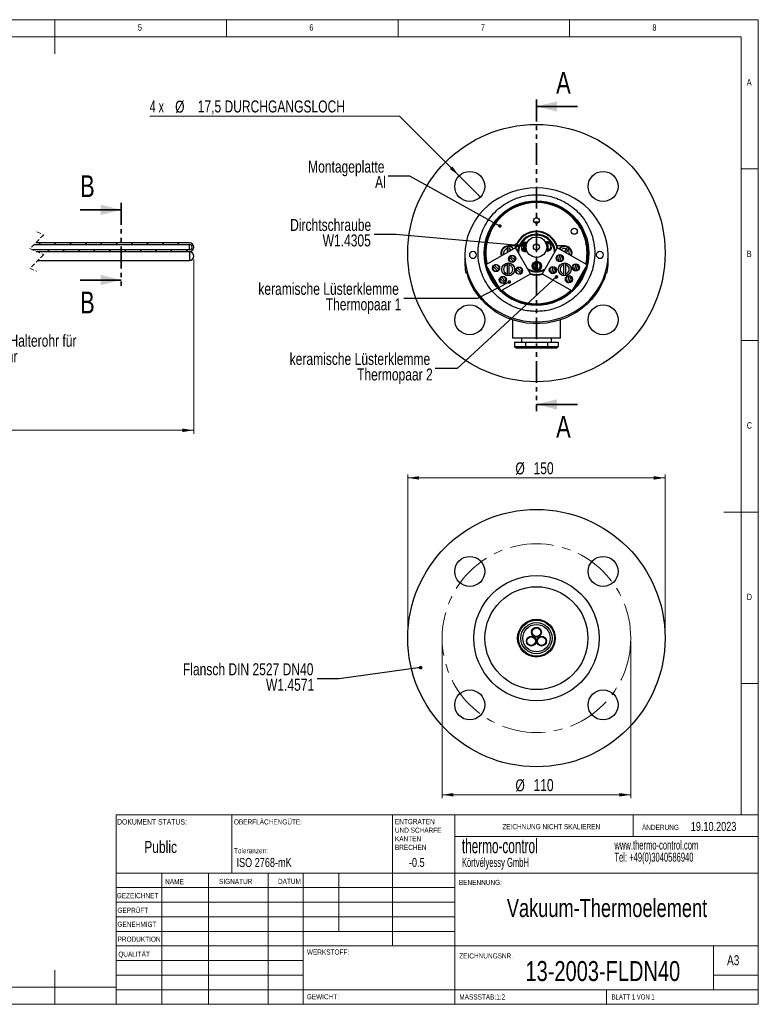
# Model space of a CAD drawing. Header units: millimetres. Extents: x 5 to 417, y 5 to 292.
# Tile 2 of 2: x 200 to 417, y 5 to 292. Entities that reach past the tile are written whole.
import ezdxf

# ---------------------------------------------------------------- set-up
doc = ezdxf.new("R2010")
doc.units = ezdxf.units.MM
for name, pattern in [('CENTERX2', [20.32, 12.7, -2.54, 2.54, -2.54]), ('HIDDEN', [1.905, 1.27, -0.635]), ('PHANTOM', [12.7, 6.35, -1.27, 1.27, -1.27, 1.27, -1.27])]:
    doc.linetypes.add(name, pattern=pattern)
doc.styles.add('SLDTEXTSTYLE0', font='TXT', dxfattribs={"width": 0.75})
doc.styles.add('SLDTEXTSTYLE2', font='TXT', dxfattribs={"width": 0.692308})
doc.styles.add('SLDTEXTSTYLE3', font='TXT', dxfattribs={"width": 0.605})
doc.styles.add('SLDTEXTSTYLE4', font='TXT', dxfattribs={"width": 0.666667})
doc.dimstyles.new('SLDDIMSTYLE0', dxfattribs={"dimtxt": 3.5, "dimasz": 3.302, "dimexe": 0, "dimexo": 0.0625, "dimgap": 0.875, "dimtad": 0, "dimtih": 1, "dimtoh": 1, "dimdec": 1, "dimlfac": 2, "dimrnd": 1e-09, "dimzin": 12, "dimdsep": 46, "dimtxsty": 'SLDTEXTSTYLE0', "dimblk1": 'NONE', "dimsah": 1, "dimcen": 0, "dimadec": 0, "dimazin": 3, "dimtfac": 1, "dimtmove": 0, "dimatfit": 3, "dimldrblk": 'NONE', "dimfxl": 1, "dimfrac": 2, "dimtolj": 1, "dimtzin": 12, "dimarcsym": 0})
doc.dimstyles.new('SLDDIMSTYLE1', dxfattribs={"dimtxt": 0.18, "dimasz": 1.016, "dimexe": 0, "dimexo": 0.0625, "dimgap": 0, "dimtad": 0, "dimtih": 1, "dimtoh": 1, "dimdec": 0, "dimrnd": 1e-09, "dimzin": 0, "dimdsep": 46, "dimtxsty": 'Standard', "dimblk1": 'DOT', "dimblk2": 'DOT', "dimsah": 1, "dimcen": 0.09, "dimadec": 0, "dimazin": 0, "dimtfac": 1.016, "dimtdec": 0, "dimtofl": 0, "dimtmove": 0, "dimatfit": 3, "dimldrblk": 'DOT', "dimfxl": 1, "dimfrac": 2, "dimtolj": 1, "dimtzin": 0, "dimarcsym": 0})
doc.dimstyles.new('SLDDIMSTYLE2', dxfattribs={"dimtxt": 0.18, "dimasz": 3.302, "dimexe": 0, "dimexo": 0.0625, "dimgap": 0, "dimtad": 0, "dimtih": 1, "dimtoh": 1, "dimdec": 0, "dimrnd": 1e-09, "dimzin": 0, "dimdsep": 46, "dimtxsty": 'Standard', "dimsah": 1, "dimcen": 0.09, "dimadec": 0, "dimazin": 0, "dimtfac": 3.302, "dimtdec": 0, "dimtofl": 0, "dimtmove": 0, "dimatfit": 3, "dimfxl": 1, "dimfrac": 2, "dimtolj": 1, "dimtzin": 0, "dimarcsym": 0})
doc.dimstyles.new('SLDDIMSTYLE3', dxfattribs={"dimtxt": 3.5, "dimasz": 3.302, "dimexe": 0, "dimexo": 0.0625, "dimgap": 0.875, "dimtad": 1, "dimdec": 0, "dimlfac": 2, "dimrnd": 1e-09, "dimzin": 12, "dimdsep": 46, "dimtxsty": 'SLDTEXTSTYLE0', "dimsah": 1, "dimcen": 0.09, "dimadec": 0, "dimazin": 3, "dimtfac": 1, "dimtdec": 0, "dimtofl": 0, "dimtmove": 0, "dimatfit": 3, "dimfxl": 1, "dimfrac": 2, "dimtolj": 1, "dimtzin": 12, "dimarcsym": 0})

# ---------------------------------------------------------------- blocks, each defined once
blk = doc.blocks.new('_D')
at = {"color": 7, "linetype": 'Continuous', "lineweight": 0}
for p, q in [((310.43, 263.89), (237.62, 263.89)), ((327.82, 246.5), (310.43, 263.89)), ((334.01, 240.31), (327.82, 246.5))]:
    blk.add_line(p, q, dxfattribs=at)
at = {"color": 7, "linetype": 'Continuous', "lineweight": 18}
blk.add_solid([(327.82, 246.5), (325.84, 249.19), (325.13, 248.48)], dxfattribs=at)
at = {"color": 7, "linetype": 'Continuous', "lineweight": 18, "char_height": 3.5, "attachment_point": 1}
for s, insert, style in [('4 x', (237.62, 268.46), 'SLDTEXTSTYLE4'), ('%%c', (245.03, 268.4), 'SLDTEXTSTYLE0'), ('17,5 DURCHGANGSLOCH', (251.62, 268.46), 'SLDTEXTSTYLE0')]:
    blk.add_mtext(s, dxfattribs=dict(at, insert=insert, style=style))
blk = doc.blocks.new('_None')
blk = doc.blocks.new('_Dot')
at = {"color": 0, "linetype": 'ByBlock', "lineweight": -2}
blk.add_line((-0.5, 0), (-1, 0), dxfattribs=at)
at = {"color": 0, "linetype": 'ByBlock', "const_width": 0.5}
blk.add_lwpolyline([(-0.25, 0, 1), (0.25, 0, 1)], format="xyb", close=True, dxfattribs=at)
blk = doc.blocks.new('_D_1')
at = {"color": 7, "linetype": 'Continuous', "lineweight": 0}
for p, q in [((322.86, 110.73), (322.86, 65.07)), ((377.86, 110.73), (377.86, 65.07)), ((322.86, 66.07), (377.86, 66.07))]:
    blk.add_line(p, q, dxfattribs=at)
at = {"color": 7, "linetype": 'Continuous', "lineweight": 18}
for points in [[(322.86, 66.07), (326.16, 65.56), (326.16, 66.58)], [(377.86, 66.07), (374.56, 66.58), (374.56, 65.56)]]:
    blk.add_solid(points, dxfattribs=at)
at = {"color": 7, "linetype": 'Continuous', "lineweight": 18, "char_height": 3.5, "attachment_point": 1, "style": 'SLDTEXTSTYLE0'}
for s, insert in [('%%c', (344.23, 70.58)), ('110', (349.51, 70.64))]:
    blk.add_mtext(s, dxfattribs=dict(at, insert=insert))
blk = doc.blocks.new('_D_2')
at = {"color": 7, "linetype": 'Continuous', "lineweight": 0}
for p, q in [((312.86, 112.73), (312.86, 159.44)), ((312.86, 158.44), (387.86, 158.44)), ((387.86, 112.73), (387.86, 159.44))]:
    blk.add_line(p, q, dxfattribs=at)
at = {"color": 7, "linetype": 'Continuous', "lineweight": 18}
for points in [[(312.86, 158.44), (316.16, 157.94), (316.16, 158.95)], [(387.86, 158.44), (384.56, 158.95), (384.56, 157.94)]]:
    blk.add_solid(points, dxfattribs=at)
at = {"color": 7, "linetype": 'Continuous', "lineweight": 18, "char_height": 3.5, "attachment_point": 1, "style": 'SLDTEXTSTYLE0'}
for s, insert in [('%%c', (344.23, 162.96)), ('150', (349.51, 163.01))]:
    blk.add_mtext(s, dxfattribs=dict(at, insert=insert))
blk = doc.blocks.new('_D_10')
at = {"color": 7, "linetype": 'Continuous', "lineweight": 0}
for p, q in [((250.46, 222.09), (250.46, 171.31)), ((92.21, 185.46), (92.21, 171.31)), ((92.21, 172.31), (250.46, 172.31))]:
    blk.add_line(p, q, dxfattribs=at)
at = {"color": 7, "linetype": 'Continuous', "lineweight": 18}
for points in [[(92.21, 172.31), (95.51, 171.81), (95.51, 172.82)], [(250.46, 172.31), (247.16, 172.82), (247.16, 171.81)]]:
    blk.add_solid(points, dxfattribs=at)
at = {"color": 7, "linetype": 'Continuous', "lineweight": 18, "insert": (156.35, 176.83), "char_height": 3.5, "attachment_point": 1, "style": 'SLDTEXTSTYLE0'}
blk.add_mtext('Nennlänge NL', dxfattribs=at)
blk = doc.blocks.new('SW_HATCH_0')
at = {"color": 0, "linetype": 'Continuous', "lineweight": 18}
for p, q in [((-121.09, 34.4), (-120.49, 35)), ((-121.09, 29.91), (-116, 35)), ((-121.09, 16.44), (-113.11, 24.42)), ((-156.56, 16.89), (-154.62, 18.83)), ((-152.18, 16.78), (-151.33, 17.63)), ((-121.09, 11.95), (-113.09, 19.95)), ((-155.69, 13.27), (-154.46, 14.5)), ((-151.72, 12.75), (-149.97, 14.5)), ((-145.64, 14.34), (-145.48, 14.5)), ((-157.41, 11.55), (-155.69, 13.27)), ((-147.84, 12.14), (-147.48, 12.5)), ((-147.23, 12.75), (-146.76, 13.22)), ((-144.52, 10.97), (-143.84, 11.65)), ((-140.03, 10.97), (-139.5, 11.5)), ((-121.09, 7.46), (-114.84, 13.71)), ((-147.66, 7.82), (-145.34, 10.15)), ((-141.17, 9.82), (-141.15, 9.85)), ((-123.46, 0.6), (-113.09, 10.97)), ((-144.59, 6.41), (-144.52, 6.48)), ((-143.4, 7.6), (-142.82, 8.17)), ((-142.76, 3.75), (-138.84, 7.67)), ((-136.66, 5.36), (-134.76, 7.26)), ((-132.17, 5.36), (-130.27, 7.26)), ((-127.68, 5.36), (-125.78, 7.26)), ((-147.12, 3.88), (-145.34, 5.66)), ((-138.27, 3.75), (-137.78, 4.24)), ((-134.09, 3.44), (-133.8, 3.73)), ((-133.78, 3.75), (-133.29, 4.24)), ((-129.91, 3.13), (-129.31, 3.73)), ((-129.29, 3.75), (-128.8, 4.24)), ((-127.95, 0.6), (-124.82, 3.73)), ((-109.09, 1.5), (-107.59, 3)), ((-104.6, 1.5), (-103.1, 3)), ((-100.11, 1.5), (-98.61, 3)), ((-95.62, 1.5), (-94.12, 3)), ((-82.15, 1.5), (-80.65, 3)), ((-76.75, 2.4), (-76.16, 3)), ((-73.17, 1.5), (-71.67, 3)), ((-68.68, 1.5), (-67.18, 3)), ((-54.63, 2.08), (-53.71, 3)), ((-50.14, 2.08), (-49.22, 3)), ((-45.65, 2.08), (-44.73, 3)), ((-41.16, 2.08), (-40.24, 3)), ((-169.21, -0.25), (-168.06, 0.89)), ((-155.34, 0.15), (-153.24, 2.25)), ((-154.75, -3.75), (-149.75, 1.25)), ((-141.37, 0.65), (-139.27, 2.75)), ((-139.53, -2), (-137.03, 0.5)), ((-136.88, 0.65), (-134.78, 2.75)), ((-133.04, 0), (-132.54, 0.5)), ((-132.36, 0.67), (-131.26, 1.78)), ((-128.55, 0), (-128.05, 0.5)), ((-124.06, 0), (-123.56, 0.5)), ((-119.57, 0), (-119.07, 0.5)), ((-115.08, 0), (-114.58, 0.5)), ((-110.59, 0), (-110.09, 0.5)), ((-109.99, 0.6), (-108.59, 2)), ((-106.1, 0), (-105.6, 0.5)), ((-101.61, 0), (-101.11, 0.5)), ((-97.12, 0), (-96.62, 0.5)), ((-92.63, 0), (-92.13, 0.5)), ((-88.14, 0), (-87.64, 0.5)), ((-83.65, 0), (-83.15, 0.5)), ((-79.16, 0), (-78.66, 0.5)), ((-74.67, 0), (-74.17, 0.5)), ((-70.18, 0), (-69.68, 0.5)), ((-65.69, 0), (-65.3, 0.38)), ((-61.2, 0), (-60.7, 0.5)), ((-56.71, 0), (-56.21, 0.5)), ((-52.22, 0), (-51.72, 0.5)), ((-47.73, 0), (-47.23, 0.5)), ((-43.24, 0), (-42.74, 0.5)), ((-38.75, 0), (-38.25, 0.5)), ((-34.26, 0), (-33.76, 0.5)), ((-29.77, 0), (-29.27, 0.5)), ((-25.27, 0), (-24.77, 0.5)), ((-20.78, 0), (-20.28, 0.5)), ((-16.29, 0), (-15.79, 0.5)), ((-11.8, 0), (-11.3, 0.5)), ((0, 0), (0.5, 0.5)), ((4.49, 0), (4.99, 0.5)), ((8.98, 0), (9.48, 0.5)), ((13.47, 0), (13.97, 0.5)), ((17.96, 0), (18.46, 0.5)), ((22.45, 0), (22.95, 0.5)), ((26.94, 0), (27.44, 0.5)), ((31.43, 0), (31.93, 0.5)), ((35.92, 0), (36.42, 0.5)), ((40.41, 0), (40.91, 0.5)), ((44.55, -0.35), (44.91, 0.01)), ((-141.84, -4.31), (-139.68, -2.15)), ((-138.39, -5.35), (-135.19, -2.15)), ((-134.59, -1.55), (-134.54, -1.5)), ((-134.04, -1), (-133.54, -0.5)), ((-133.34, -0.3), (-133.31, -0.27)), ((-133.09, -4.54), (-130.72, -2.17)), ((-130.55, -2), (-130.05, -1.5)), ((-129.68, -5.62), (-126.16, -2.1)), ((-126.06, -2), (-125.56, -1.5)), ((-121.57, -2), (-121.07, -1.5)), ((-121.09, -10.5), (-112.69, -2.1)), ((-121.09, -14.99), (-108.2, -2.1)), ((-117.08, -2), (-116.58, -1.5)), ((-112.59, -2), (-112.09, -1.5)), ((-108.1, -2), (-107.6, -1.5)), ((-103.61, -2), (-103.11, -1.5)), ((-99.12, -2), (-98.62, -1.5)), ((-94.63, -2), (-94.13, -1.5)), ((-85.65, -2), (-85.15, -1.5)), ((-81.16, -2), (-80.66, -1.5)), ((-76.67, -2), (-76.17, -1.5)), ((-72.18, -2), (-71.68, -1.5)), ((-67.69, -2), (-67.19, -1.5)), ((-63.2, -2), (-62.7, -1.5)), ((-58.71, -2), (-58.21, -1.5)), ((-54.22, -2), (-53.72, -1.5)), ((-49.73, -2), (-49.23, -1.5)), ((-45.24, -2), (-44.74, -1.5)), ((-40.75, -2), (-40.25, -1.5)), ((-36.26, -2), (-35.76, -1.5)), ((-31.77, -2), (-31.27, -1.5)), ((-27.27, -2), (-26.77, -1.5)), ((-18.29, -2), (-17.79, -1.5)), ((-13.8, -2), (-13.3, -1.5)), ((-1.61, -1.61), (-1.5, -1.5)), ((2.49, -2), (2.99, -1.5)), ((6.98, -2), (7.48, -1.5)), ((11.47, -2), (11.97, -1.5)), ((15.96, -2), (16.46, -1.5)), ((20.45, -2), (20.95, -1.5)), ((24.94, -2), (25.44, -1.5)), ((29.43, -2), (29.93, -1.5)), ((33.92, -2), (34.42, -1.5)), ((38.41, -2), (38.91, -1.5)), ((42.9, -2), (43.4, -1.5)), ((-170.87, -6.4), (-169.67, -5.2)), ((-144.84, -7.31), (-143.03, -5.5)), ((-142.98, -5.45), (-141.84, -4.31)), ((-140.03, -6.99), (-138.54, -5.5)), ((-135.54, -6.99), (-134.05, -5.5)), ((-133.9, -5.35), (-133.09, -4.54)), ((-131.05, -6.99), (-129.56, -5.5)), ((-108.61, -7), (-105.59, -3.98)), ((-140.79, -7.75), (-140.19, -7.15)), ((-136.3, -7.75), (-135.7, -7.15)), ((-132.78, -8.73), (-130.93, -6.88)), ((-109.61, -8), (-108.11, -6.5)), ((-105.12, -8), (-103.62, -6.5)), ((-91.65, -8), (-90.41, -6.76)), ((-87.16, -8), (-85.66, -6.5)), ((-82.67, -8), (-81.17, -6.5)), ((-78.18, -8), (-77.75, -7.58)), ((-76.75, -6.58), (-76.68, -6.5)), ((-64.21, -7.5), (-63.21, -6.5)), ((-60.22, -8), (-59.29, -7.07)), ((-55.73, -8), (-54.8, -7.07)), ((-51.24, -8), (-50.31, -7.07)), ((-37.77, -8), (-36.84, -7.07)), ((-170.68, -10.7), (-170.34, -10.36)), ((-147.84, -10.31), (-146.4, -8.87)), ((-144.52, -11.48), (-142.27, -9.24)), ((-141.72, -13.18), (-137.3, -8.75)), ((-134.42, -10.36), (-132.81, -8.75)), ((-129.93, -10.36), (-128.32, -8.75)), ((-125.44, -10.36), (-125.09, -10.01)), ((-169.85, -14.36), (-169.21, -13.73)), ((-147.84, -14.8), (-145.34, -12.3)), ((-136.31, -12.25), (-135.54, -11.48)), ((-131.82, -12.25), (-131.05, -11.48)), ((-127.33, -12.25), (-126.56, -11.48)), ((-121.09, -19.48), (-113.09, -11.48)), ((-168.43, -17.43), (-166.7, -15.7)), ((-146.05, -17.5), (-145.34, -16.79)), ((-145.34, -16.79), (-143.37, -14.83)), ((-140.56, -16.5), (-138.91, -14.85)), ((-114.62, -17.5), (-113.09, -15.97)), ((-170.33, -19.33), (-168.43, -17.43)), ((-166.87, -20.36), (-164.26, -17.75)), ((-163.6, -21.58), (-161.36, -19.34)), ((-155.49, -22.46), (-153.04, -20)), ((-153.34, -20.3), (-152.38, -19.34)), ((-151.25, -18.22), (-150.79, -17.75)), ((-148.05, -19.5), (-146.3, -17.75)), ((-121.09, -23.97), (-114.84, -17.72)), ((-169.94, -23.43), (-169.09, -22.58)), ((-161.31, -23.78), (-158.27, -20.74)), ((-152.09, -23.54), (-149.84, -21.29)), ((-162.48, -24.95), (-161.59, -24.06)), ((-152.8, -24.25), (-152.36, -23.81)), ((-151.25, -27.2), (-149.84, -25.78)), ((-163.84, -26.31), (-163.6, -26.07)), ((-162.34, -29.3), (-161.54, -28.5)), ((-161.21, -28.17), (-160.59, -27.55)), ((-153.09, -29.03), (-152.46, -28.4)), ((-121.09, -37.44), (-113.09, -29.44)), ((-119.16, -40), (-113.09, -33.93)), ((-114.67, -40), (-113.09, -38.42))]:
    blk.add_line(p, q, dxfattribs=at)

msp = doc.modelspace()

# ---------------------------------------------------------------- linework, layer by layer
at = {"color": 7, "linetype": 'Continuous', "lineweight": 18}
for p, q in [((415, 292), (5, 292)), ((210, 292), (210, 282)), ((260, 287), (260, 292)), ((310, 292), (310, 287)), ((360, 287), (360, 292)), ((415, 5), (415, 292)), ((410, 287), (10, 287)), ((410, 287), (410, 60.25)), ((415, 248.5), (410, 248.5)), ((410, 198.5), (415, 198.5)), ((415, 148.5), (405, 148.5)), ((410, 98.5), (415, 98.5)), ((227.8, 60.25), (415, 60.25)), ((227.8, 60.25), (227.8, 5)), ((261.6, 43.25), (261.6, 60.25)), ((308.4, 60.25), (308.4, 22)), ((326.6, 60.25), (326.6, 5)), ((378.6, 53.875), (378.6, 60.25)), ((415, 53.875), (326.6, 53.875)), ((415, 43.25), (227.8, 43.25)), ((241.144, 43.25), (241.144, 5)), ((254.791, 43.25), (254.791, 5)), ((272.199, 43.25), (272.199, 5)), ((282.4, 5), (282.4, 43.25)), ((292.8, 26.25), (292.8, 43.25)), ((326.6, 39), (227.8, 39)), ((326.6, 34.75), (227.8, 34.75)), ((326.6, 30.5), (227.8, 30.5)), ((326.6, 26.25), (227.8, 26.25)), ((282.4, 22), (227.8, 22)), ((282.4, 22), (415, 22)), ((402, 9.25), (402, 22)), ((282.4, 17.75), (227.8, 17.75)), ((210, 5), (210, 15)), ((282.4, 13.5), (227.8, 13.5)), ((415, 13.5), (402, 13.5)), ((10, 10), (227.8, 10)), ((227.8, 9.25), (415, 9.25)), ((370.8, 5), (370.8, 9.25)), ((5, 5), (415, 5))]:
    msp.add_line(p, q, dxfattribs=at)
at = {"color": 7, "linetype": 'PHANTOM', "lineweight": 35}
for p, q in [((350.359, 268.705), (350.359, 177.858)), ((229.336, 238.572), (229.336, 214.115))]:
    msp.add_line(p, q, dxfattribs=at)
at = {"color": 7, "linetype": 'Continuous', "lineweight": 35}
for p, q in [((362.359, 266.705), (350.359, 266.705)), ((217.336, 236.572), (229.336, 236.572)), ((217.336, 216.115), (229.336, 216.115)), ((362.359, 179.858), (350.359, 179.858))]:
    msp.add_line(p, q, dxfattribs=at)
at = {"color": 7, "linetype": 'Continuous', "lineweight": 25}
for p, q in [((351.015, 232.961), (349.702, 232.961)), ((349.684, 230.15), (349.684, 230.15)), ((249.211, 226.961), (204.412, 226.961)), ((346.609, 229.117), (346.609, 228.961)), ((346.839, 227.027), (346.838, 227.049)), ((346.838, 227.025), (346.839, 227.027)), ((346.839, 227.027), (346.902, 224.49)), ((347.238, 227.059), (347.239, 227.035)), ((347.295, 224.755), (347.245, 226.782)), ((353.212, 227.143), (353.209, 227.165)), ((353.211, 227.141), (353.212, 227.143)), ((353.212, 227.143), (353.519, 224.625)), ((353.606, 227.214), (353.609, 227.19)), ((353.885, 224.926), (353.64, 226.939)), ((354.109, 228.961), (354.109, 229.117)), ((249.211, 224.961), (203.423, 224.961)), ((203.912, 226.461), (249.211, 226.461)), ((204.574, 224.461), (249.211, 224.461)), ((249.211, 224.336), (204.862, 224.336)), ((249.211, 224.961), (249.211, 226.461)), ((249.211, 224.336), (249.211, 222.004)), ((344.274, 225.5), (335.614, 220.5)), ((341.809, 225.273), (341.809, 224.077)), ((344.348, 226.086), (342.109, 226.086)), ((342.409, 224.423), (342.409, 225.273)), ((348.649, 217.922), (344.274, 225.5)), ((346.077, 225.478), (346.064, 225.999)), ((346.643, 224.822), (346.597, 226.682)), ((346.902, 224.49), (346.901, 224.492)), ((346.902, 224.468), (346.902, 224.49)), ((347.302, 224.502), (347.302, 224.478)), ((356.443, 225.5), (352.068, 217.922)), ((353.519, 224.625), (353.517, 224.626)), ((353.521, 224.603), (353.519, 224.625)), ((353.915, 224.675), (353.918, 224.651)), ((354.525, 226.288), (354.588, 225.77)), ((358.609, 226.086), (356.369, 226.086)), ((365.103, 220.5), (356.443, 225.5)), ((359.075, 225.223), (358.485, 224.321)), ((359.006, 224.021), (359.577, 224.895)), ((205.025, 221.836), (249.211, 221.836)), ((249.211, 222.004), (249.211, 221.836)), ((329.484, 223.428), (329.484, 221.207)), ((342.392, 222.059), (342.208, 222.379)), ((342.459, 222.734), (343.705, 221.534)), ((342.478, 223.02), (343.033, 223.34)), ((342.788, 221.374), (342.603, 221.694)), ((342.806, 223.094), (344.052, 221.895)), ((343.908, 222.934), (343.723, 223.254)), ((344.304, 222.249), (344.119, 222.569)), ((349.992, 219.282), (349.992, 221.143)), ((350.241, 221.479), (350.242, 221.481)), ((350.242, 221.481), (350.242, 221.503)), ((350.242, 221.481), (350.242, 218.944)), ((350.642, 221.503), (350.642, 221.479)), ((350.642, 219.198), (350.642, 221.226)), ((356.111, 222.424), (356.295, 222.744)), ((356.506, 223.109), (356.691, 223.429)), ((357.124, 223.388), (356.708, 221.71)), ((357.609, 223.268), (357.193, 221.59)), ((357.381, 223.515), (357.936, 223.195)), ((357.626, 221.549), (357.811, 221.869)), ((358.022, 222.234), (358.206, 222.554)), ((371.234, 221.207), (371.234, 223.428)), ((329.718, 218.349), (330.058, 218.349)), ((335.614, 220.5), (339.989, 212.922)), ((337.716, 219.359), (337.531, 219.679)), ((337.783, 220.034), (339.028, 218.834)), ((337.802, 220.32), (338.356, 220.64)), ((338.111, 218.674), (337.927, 218.994)), ((338.13, 220.394), (339.375, 219.195)), ((339.231, 220.234), (339.047, 220.554)), ((339.627, 219.549), (339.442, 219.869)), ((341.831, 220.523), (341.831, 217.9)), ((342.431, 217.9), (342.431, 220.523)), ((344.392, 218.595), (344.208, 218.915)), ((344.459, 219.27), (345.705, 218.07)), ((344.788, 217.91), (344.603, 218.23)), ((344.806, 219.63), (346.052, 218.43)), ((345.478, 217.824), (346.033, 218.144)), ((345.908, 219.47), (345.723, 219.79)), ((346.304, 218.785), (346.119, 219.105)), ((350.242, 218.944), (350.241, 218.946)), ((350.242, 218.921), (350.242, 218.944)), ((350.642, 218.945), (350.642, 218.921)), ((354.111, 218.96), (354.295, 219.28)), ((354.381, 218.319), (354.936, 217.999)), ((354.506, 219.645), (354.691, 219.965)), ((355.124, 219.924), (354.708, 218.246)), ((355.609, 219.804), (355.193, 218.126)), ((355.626, 218.085), (355.811, 218.405)), ((356.022, 218.77), (356.206, 219.09)), ((358.286, 220.523), (358.286, 217.9)), ((358.886, 217.9), (358.886, 220.523)), ((360.728, 212.922), (365.103, 220.5)), ((360.787, 219.724), (360.972, 220.044)), ((361.183, 220.409), (361.367, 220.729)), ((361.8, 220.688), (361.384, 219.01)), ((362.286, 220.568), (361.87, 218.89)), ((362.058, 220.815), (362.612, 220.495)), ((362.303, 218.849), (362.487, 219.169)), ((362.698, 219.534), (362.883, 219.854)), ((370.658, 218.347), (371.008, 218.347)), ((339.716, 215.895), (339.531, 216.215)), ((339.783, 216.57), (341.028, 215.37)), ((340.111, 215.21), (339.927, 215.53)), ((339.989, 212.922), (348.649, 217.922)), ((340.13, 216.93), (341.375, 215.73)), ((340.802, 215.124), (341.356, 215.444)), ((341.231, 216.77), (341.047, 217.09)), ((341.627, 216.085), (341.442, 216.405)), ((352.068, 217.922), (360.728, 212.922)), ((358.787, 216.26), (358.972, 216.58)), ((359.058, 215.619), (359.612, 215.299)), ((359.183, 216.945), (359.367, 217.265)), ((359.8, 217.224), (359.384, 215.546)), ((360.286, 217.104), (359.87, 215.426)), ((360.303, 215.385), (360.487, 215.705)), ((360.698, 216.07), (360.883, 216.39)), ((343.359, 204.512), (343.359, 199.211)), ((357.359, 199.211), (357.359, 204.512)), ((357.359, 199.211), (343.359, 199.211)), ((345.984, 199.211), (345.984, 197.961)), ((354.734, 197.961), (354.734, 199.211)), ((344.008, 197.961), (344.008, 196.711)), ((344.008, 197.961), (347.183, 197.961)), ((344.008, 196.711), (347.183, 196.711)), ((344.008, 196.711), (344.585, 196.211)), ((347.472, 196.211), (344.585, 196.211)), ((347.183, 197.961), (347.183, 196.711)), ((347.183, 197.961), (353.534, 197.961)), ((347.183, 196.711), (353.534, 196.711)), ((347.472, 196.211), (347.183, 196.711)), ((353.245, 196.211), (347.472, 196.211)), ((353.245, 196.211), (353.534, 196.711)), ((356.132, 196.211), (353.245, 196.211)), ((353.534, 197.961), (353.534, 196.711)), ((353.534, 197.961), (356.709, 197.961)), ((353.534, 196.711), (356.709, 196.711)), ((356.132, 196.211), (356.709, 196.711)), ((356.709, 197.961), (356.709, 196.711))]:
    msp.add_line(p, q, dxfattribs=at)
at = {"color": 7, "linetype": 'HIDDEN', "lineweight": 18}
for p, q in [((204.718, 230.136), (206.718, 229.268)), ((206.718, 229.268), (202.718, 225.268)), ((202.718, 225.268), (206.718, 223.53)), ((206.718, 223.53), (202.718, 219.53)), ((202.718, 219.53), (204.718, 218.661))]:
    msp.add_line(p, q, dxfattribs=at)
at = {"color": 7, "linetype": 'Continuous', "lineweight": 25, "flags": 128}
for points in [[(350.359, 203.916), (352.285, 203.999), (354.194, 204.248), (356.071, 204.661), (357.9, 205.233), (359.663, 205.961), (361.348, 206.838), (362.939, 207.857), (364.422, 209.008), (365.785, 210.283), (367.017, 211.669), (368.107, 213.156), (369.045, 214.731), (369.824, 216.38), (370.437, 218.088), (370.878, 219.843), (371.145, 221.628), (371.234, 223.428), (371.145, 225.229), (370.878, 227.014), (370.437, 228.768), (369.824, 230.477), (369.045, 232.126), (368.107, 233.7), (367.017, 235.187), (365.785, 236.574), (364.422, 237.848), (362.939, 239), (361.348, 240.018), (359.663, 240.895), (357.9, 241.623), (356.071, 242.196), (354.194, 242.609), (352.285, 242.858), (350.359, 242.941), (348.432, 242.858), (346.523, 242.609), (344.646, 242.196), (342.818, 241.623), (341.054, 240.895), (339.369, 240.018), (337.779, 239), (336.295, 237.848), (334.932, 236.574), (333.7, 235.187), (332.61, 233.7), (331.672, 232.126), (330.893, 230.477), (330.28, 228.768), (329.839, 227.014), (329.573, 225.229), (329.484, 223.428), (329.573, 221.628), (329.839, 219.843), (330.28, 218.088), (330.893, 216.38), (331.672, 214.731), (332.61, 213.156), (333.7, 211.669), (334.932, 210.283), (336.295, 209.008), (337.779, 207.857), (339.369, 206.838), (341.054, 205.961), (342.818, 205.233), (344.646, 204.661), (346.523, 204.248), (348.432, 203.999), (350.359, 203.916)], [(344.968, 227.074), (344.519, 226.118), (344.311, 225.436)], [(353.031, 227.075), (353.099, 227.104), (353.211, 227.141)], [(331.859, 222.447), (332.26, 222.522), (332.601, 222.734), (332.829, 223.053), (332.909, 223.428), (332.829, 223.804), (332.601, 224.122), (332.26, 224.335), (331.859, 224.41), (331.457, 224.335), (331.116, 224.122), (330.889, 223.804), (330.809, 223.428), (330.889, 223.053), (331.116, 222.734), (331.457, 222.522), (331.859, 222.447)], [(343.128, 224.839), (342.825, 225.1), (342.409, 225.273)], [(344.348, 226.086), (344.19, 225.569), (344.155, 225.432)], [(347.295, 224.755), (347.434, 224.796), (347.494, 224.821)], [(356.562, 225.432), (356.528, 225.569), (356.369, 226.086)], [(368.859, 222.447), (369.26, 222.522), (369.601, 222.734), (369.829, 223.053), (369.909, 223.428), (369.829, 223.804), (369.601, 224.122), (369.26, 224.335), (368.859, 224.41), (368.457, 224.335), (368.116, 224.122), (367.889, 223.804), (367.809, 223.428), (367.889, 223.053), (368.116, 222.734), (368.457, 222.522), (368.859, 222.447)], [(370.677, 218.419), (370.148, 216.686), (369.451, 215.006), (368.592, 213.394), (367.576, 211.862), (366.414, 210.425), (365.115, 209.094), (363.69, 207.88), (362.152, 206.795), (360.513, 205.847), (358.788, 205.044), (356.99, 204.393), (355.136, 203.901), (353.242, 203.57), (351.322, 203.403), (349.395, 203.403), (347.476, 203.57), (345.581, 203.901), (343.727, 204.393), (341.93, 205.044), (340.204, 205.847), (338.565, 206.795), (337.027, 207.88), (335.602, 209.094), (334.303, 210.425), (333.141, 211.862), (332.126, 213.394), (331.266, 215.006), (330.569, 216.686), (330.04, 218.419)]]:
    msp.add_lwpolyline(points, dxfattribs=at)
at = {"color": 7, "linetype": 'Continuous', "lineweight": 25}
for centre, radius in [((350.359, 223.961), 37.5), ((330.913, 243.407), 4.375), ((369.804, 243.407), 4.375), ((350.359, 223.961), 15.25), ((350.359, 233.461), 0.825), ((361.4, 230.336), 0.875), ((350.359, 225.711), 3), ((350.359, 225.711), 0.9), ((342.131, 219.211), 1.875), ((343.256, 222.314), 1.05), ((350.442, 220.212), 1.35), ((357.159, 222.489), 1.05), ((358.586, 219.211), 1.875), ((338.579, 219.614), 1.05), ((345.256, 218.85), 1.05), ((355.159, 219.025), 1.05), ((361.835, 219.789), 1.05), ((340.579, 216.15), 1.05), ((359.835, 216.325), 1.05), ((330.913, 204.516), 4.375), ((369.804, 204.516), 4.375), ((350.359, 111.729), 37.5), ((330.913, 131.174), 4.375), ((369.804, 131.174), 4.375), ((350.359, 111.729), 18.25), ((350.359, 111.729), 15), ((350.359, 111.729), 5.5), ((350.359, 111.729), 5.25), ((350.359, 111.729), 4.575), ((350.359, 111.729), 4), ((350.359, 113.479), 1.425), ((350.359, 113.479), 1.35), ((348.843, 110.854), 1.425), ((348.843, 110.854), 1.35), ((348.843, 110.854), 1.25), ((350.359, 113.479), 1.25), ((351.874, 110.854), 1.425), ((351.874, 110.854), 1.35), ((351.874, 110.854), 1.25), ((330.913, 92.283), 4.375), ((369.804, 92.283), 4.375)]:
    msp.add_circle(centre, radius, dxfattribs=at)
at = {"color": 7, "linetype": 'CENTERX2', "lineweight": 18}
msp.add_circle((350.359, 111.729), 27.5, dxfattribs=at)
at = {"color": 7, "linetype": 'Continuous', "lineweight": 25}
for centre, radius, start, end in [((350.359, 223.961), 15, 90, 193.04224), ((350.359, 223.961), 14.75, 90, 192.74588), ((350.359, 223.961), 15, 346.95776, 90), ((350.359, 223.961), 14.75, 347.25412, 90), ((350.359, 223.961), 6.375, 19.47122, 160.52878), ((350.359, 223.961), 6.225, 13.70627, 150), ((350.359, 223.961), 6.25, 53.1301, 126.8699), ((249.211, 225.711), 1.25, 270.00006, 89.99994), ((350.359, 223.961), 6.25, 126.8699, 166.05448), ((350.359, 223.961), 5.25, 91.27539, 178.99728), ((350.359, 223.961), 5.5, 5.0968, 150), ((347.07, 225.764), 1.35, 64.89361, 139.21941), ((347.07, 225.764), 1.282, 100.43968, 142.66172), ((347.07, 225.764), 1.306, 82.61769, 100.23202), ((347.07, 225.764), 1.282, 64.86166, 82.45307), ((347.07, 225.764), 1.033, 63.97587, 80.26596), ((350.359, 223.961), 5.25, 1.00272, 91.27539), ((353.564, 225.908), 1.35, 49.14969, 114.70246), ((353.564, 225.908), 1.306, 88.13708, 105.7514), ((353.564, 225.908), 1.282, 45.70738, 87.97245), ((353.564, 225.908), 1.033, 21.55705, 85.78535), ((350.359, 223.961), 6.25, 13.94552, 53.1301), ((249.211, 225.711), 0.75, 269.9996, 90.0004), ((249.211, 223.086), 1.25, 270.00006, 89.99994), ((342.109, 223.961), 2.125, 90, 203.24367), ((342.109, 223.961), 2, 90, 202.81924), ((342.109, 223.961), 1.943, 90, 202.60717), ((342.109, 223.961), 1.345, 102.88604, 199.28966), ((342.109, 223.961), 1.937, 81.08942, 98.91058), ((342.109, 223.961), 2, 37.18076, 90), ((342.109, 223.961), 1.943, 37.39283, 90), ((350.359, 223.961), 5.5, 150, 174.9032), ((347.07, 225.764), 1.033, 117.23839, 166.81204), ((347.07, 225.764), 1.033, 196.03767, 245.61132), ((347.07, 225.764), 1.282, 220.18799, 262.41004), ((347.07, 225.764), 1.35, 223.6303, 293.28582), ((347.07, 225.764), 1.306, 262.61769, 280.23202), ((347.07, 225.764), 1.282, 280.39665, 293.31777), ((353.564, 225.908), 1.35, 252.3257, 324.73879), ((353.564, 225.908), 1.282, 252.48243, 267.92942), ((353.564, 225.908), 1.306, 268.13708, 285.7514), ((353.564, 225.908), 1.033, 288.10314, 352.33143), ((353.564, 225.908), 1.282, 285.91603, 328.1811), ((358.609, 223.961), 2, 337.18076, 142.81924), ((358.609, 223.961), 1.943, 337.39283, 142.60717), ((358.609, 223.961), 1.345, 69.72843, 139.28966), ((358.609, 223.961), 2.125, 336.75633, 90), ((358.609, 223.961), 1.937, 47.9318, 65.75296), ((358.609, 223.961), 1.345, 340.71034, 43.95634), ((347.744, 221.208), 18.26, 180.00202, 188.49577), ((343.256, 222.314), 0.9, 152.21219, 299.95695), ((343.256, 222.314), 0.9, 119.95695, 152.21219), ((343.256, 222.314), 0.9, 332.21219, 119.95695), ((343.256, 222.314), 0.9, 299.95695, 332.21219), ((350.442, 220.212), 1.282, 99.01482, 260.98518), ((350.442, 220.212), 1.033, 115.81353, 244.18647), ((350.442, 220.212), 1.306, 81.19284, 98.80716), ((350.442, 220.212), 1.282, 278.97179, 81.02821), ((350.442, 220.212), 1.033, 281.1589, 78.8411), ((357.159, 222.489), 0.9, 92.21219, 239.95695), ((357.159, 222.489), 0.9, 239.95695, 272.21219), ((357.159, 222.489), 0.9, 59.95695, 92.21219), ((357.159, 222.489), 0.9, 272.21219, 59.95695), ((352.97, 221.208), 18.264, 350.9858, 359.99748), ((350.359, 223.961), 15, 195.16489, 224.83511), ((350.359, 223.961), 14.75, 199.43604, 220.56396), ((338.579, 219.614), 0.9, 152.21219, 299.95695), ((338.579, 219.614), 0.9, 119.95695, 152.21219), ((338.579, 219.614), 0.9, 332.21219, 119.95695), ((338.579, 219.614), 0.9, 299.95695, 332.21219), ((342.131, 219.211), 1.345, 102.88604, 257.11396), ((342.131, 219.211), 1.345, 282.88604, 77.11396), ((345.256, 218.85), 0.9, 152.21219, 299.95695), ((345.256, 218.85), 0.9, 119.95695, 152.21219), ((345.256, 218.85), 0.9, 332.21219, 119.95695), ((345.256, 218.85), 0.9, 299.95695, 332.21219), ((350.359, 223.961), 5.25, 241.00272, 298.99728), ((350.359, 223.961), 5.5, 245.0968, 294.9032), ((350.442, 220.212), 1.306, 261.19284, 278.80716), ((355.159, 219.025), 0.9, 92.21219, 239.95695), ((355.159, 219.025), 0.9, 239.95695, 272.21219), ((355.159, 219.025), 0.9, 59.95695, 92.21219), ((355.159, 219.025), 0.9, 272.21219, 59.95695), ((358.586, 219.211), 1.345, 102.88604, 257.11396), ((358.586, 219.211), 1.345, 282.88604, 77.11396), ((361.835, 219.789), 0.9, 92.21219, 239.95695), ((350.359, 223.961), 15, 315.16489, 344.83511), ((361.835, 219.789), 0.9, 239.95695, 272.21219), ((350.359, 223.961), 14.75, 319.43604, 340.56396), ((361.835, 219.789), 0.9, 59.95695, 92.21219), ((361.835, 219.789), 0.9, 272.21219, 59.95695), ((340.579, 216.15), 0.9, 152.21219, 299.95695), ((340.579, 216.15), 0.9, 119.95695, 152.21219), ((340.579, 216.15), 0.9, 332.21219, 119.95695), ((340.579, 216.15), 0.9, 299.95695, 332.21219), ((350.359, 223.961), 6.375, 253.33592, 286.66408), ((350.359, 223.961), 6.225, 253.70627, 286.29373), ((350.359, 223.961), 6.25, 253.94552, 286.05448), ((359.835, 216.325), 0.9, 92.21219, 239.95695), ((359.835, 216.325), 0.9, 239.95695, 272.21219), ((359.835, 216.325), 0.9, 59.95695, 92.21219), ((359.835, 216.325), 0.9, 272.21219, 59.95695), ((350.359, 223.961), 15, 226.95776, 313.04224), ((350.359, 223.961), 14.75, 227.25412, 312.74588)]:
    msp.add_arc(centre, radius, start, end, dxfattribs=at)
for start_param, end_param in [(2.9101027, 2.9915539), (0.1471388, 0.2314899)]:
    msp.add_ellipse((350.359, 218.219), major_axis=(20.875, 0), ratio=0.0415773, start_param=start_param, end_param=end_param, dxfattribs=at)
for points, knots in [([(350.359, 206.961), (350.955, 206.98), (352.21, 207.018), (354.169, 207.353), (356.268, 207.966), (358.461, 208.947), (360.533, 210.267), (362.411, 211.891), (364.042, 213.767), (365.441, 215.969), (366.521, 218.455), (367.203, 221.152), (367.437, 223.961), (367.203, 226.771), (366.521, 229.467), (365.441, 231.954), (364.042, 234.156), (362.411, 236.031), (360.533, 237.656), (358.461, 238.976), (356.268, 239.956), (354.169, 240.572), (352.21, 240.895), (350.359, 240.993), (348.507, 240.895), (346.548, 240.572), (344.449, 239.956), (342.256, 238.976), (340.185, 237.656), (338.306, 236.031), (336.675, 234.156), (335.276, 231.954), (334.196, 229.467), (333.514, 226.771), (333.28, 223.961), (333.514, 221.152), (334.196, 218.455), (335.276, 215.969), (336.675, 213.767), (338.306, 211.891), (340.185, 210.267), (342.256, 208.947), (344.449, 207.966), (346.548, 207.353), (348.507, 207.018), (349.763, 206.98), (350.359, 206.961)], [0, 0, 0, 0, 0.0161785, 0.0340751, 0.053875, 0.0757522, 0.0998425, 0.1216606, 0.1450238, 0.1698119, 0.1958026, 0.2226697, 0.25, 0.2773303, 0.3041974, 0.3301881, 0.3549762, 0.3783394, 0.4001575, 0.4242478, 0.446125, 0.4659249, 0.4838215, 0.5, 0.5161785, 0.5340751, 0.553875, 0.5757522, 0.5998425, 0.6216606, 0.6450238, 0.6698119, 0.6958026, 0.7226697, 0.75, 0.7773303, 0.8041974, 0.8301881, 0.8549762, 0.8783394, 0.9001575, 0.9242478, 0.946125, 0.9659249, 0.9838215, 1, 1, 1, 1]), ([(346.597, 226.682), (346.597, 226.683), (346.616, 226.715), (346.665, 226.792), (346.736, 226.894), (346.794, 226.97), (346.827, 227.011), (346.834, 227.02), (346.838, 227.025)], [0, 0, 0, 0, 0.0045802, 0.2137055, 0.535462, 0.7400014, 0.8695132, 1, 1, 1, 1]), ([(347.245, 226.782), (347.244, 226.811), (347.243, 226.869), (347.241, 226.946), (347.239, 227.003), (347.239, 227.029), (347.239, 227.034), (347.239, 227.035)], [0, 0, 0, 0, 0.23194507, 0.46399147, 0.69342694, 0.919503, 1, 1, 1, 1]), ([(353.062, 226.891), (353.085, 226.934), (353.125, 227.007), (353.173, 227.083), (353.202, 227.127), (353.208, 227.136), (353.211, 227.141)], [0, 0, 0, 0, 0.3803123, 0.6531653, 0.8259324, 1, 1, 1, 1]), ([(353.64, 226.939), (353.636, 226.967), (353.629, 227.025), (353.62, 227.101), (353.613, 227.158), (353.61, 227.184), (353.609, 227.189), (353.609, 227.19)], [0, 0, 0, 0, 0.2319451, 0.4639915, 0.6934269, 0.919503, 1, 1, 1, 1]), ([(354.459, 226.826), (354.46, 226.82), (354.461, 226.809), (354.468, 226.758), (354.479, 226.661), (354.499, 226.496), (354.516, 226.363), (354.525, 226.288)], [0, 0, 0, 0, 0.1027173, 0.2046681, 0.3656978, 0.6425431, 1, 1, 1, 1]), ([(341.809, 225.875), (341.809, 225.872), (341.809, 225.856), (341.809, 225.795), (341.809, 225.657), (341.809, 225.476), (341.809, 225.34), (341.809, 225.273)], [0, 0, 0, 0, 0.0520125, 0.2870637, 0.5230377, 0.7613199, 1, 1, 1, 1]), ([(342.409, 225.273), (342.409, 225.293), (342.409, 225.384), (342.409, 225.543), (342.409, 225.716), (342.409, 225.831), (342.409, 225.861), (342.409, 225.875)], [0, 0, 0, 0, 0.0719536, 0.3236674, 0.5693882, 0.810092, 1, 1, 1, 1]), ([(346.064, 225.999), (346.062, 226.076), (346.059, 226.21), (346.055, 226.371), (346.052, 226.468), (346.051, 226.518), (346.051, 226.537), (346.05, 226.541), (346.05, 226.541)], [0, 0, 0, 0, 0.3643608, 0.6302532, 0.7743042, 0.8901552, 0.9816201, 1, 1, 1, 1]), ([(346.09, 224.936), (346.09, 224.942), (346.09, 224.953), (346.089, 225.005), (346.086, 225.102), (346.082, 225.268), (346.079, 225.403), (346.077, 225.478)], [0, 0, 0, 0, 0.1027173, 0.2046681, 0.3656978, 0.6425431, 1, 1, 1, 1]), ([(346.643, 224.822), (346.644, 224.822), (346.664, 224.791), (346.716, 224.716), (346.793, 224.617), (346.854, 224.545), (346.889, 224.505), (346.897, 224.497), (346.901, 224.492)], [0, 0, 0, 0, 0.0045802, 0.2137055, 0.535462, 0.7400014, 0.8695132, 1, 1, 1, 1]), ([(347.302, 224.502), (347.301, 224.507), (347.301, 224.518), (347.3, 224.567), (347.298, 224.635), (347.297, 224.702), (347.296, 224.743), (347.295, 224.755)], [0, 0, 0, 0, 0.223583, 0.4471189, 0.6719755, 0.8997524, 1, 1, 1, 1]), ([(353.229, 224.93), (353.23, 224.93), (353.253, 224.901), (353.312, 224.831), (353.398, 224.741), (353.466, 224.674), (353.505, 224.638), (353.513, 224.63), (353.517, 224.626)], [0, 0, 0, 0, 0.0045802, 0.2137055, 0.535462, 0.7400014, 0.8695132, 1, 1, 1, 1]), ([(353.915, 224.675), (353.915, 224.68), (353.913, 224.69), (353.907, 224.739), (353.899, 224.807), (353.891, 224.873), (353.886, 224.913), (353.885, 224.926)], [0, 0, 0, 0, 0.223583, 0.4471189, 0.6719755, 0.8997524, 1, 1, 1, 1]), ([(354.588, 225.77), (354.597, 225.694), (354.613, 225.561), (354.633, 225.401), (354.644, 225.305), (354.651, 225.255), (354.653, 225.236), (354.653, 225.233), (354.653, 225.232)], [0, 0, 0, 0, 0.3643608, 0.6302532, 0.7743042, 0.8901552, 0.9816201, 1, 1, 1, 1]), ([(359.404, 225.727), (359.399, 225.72), (359.389, 225.704), (359.351, 225.646), (359.286, 225.546), (359.186, 225.394), (359.112, 225.28), (359.075, 225.223)], [0, 0, 0, 0, 0.1427904, 0.2826989, 0.5218649, 0.7609239, 1, 1, 1, 1]), ([(359.577, 224.895), (359.588, 224.911), (359.637, 224.987), (359.724, 225.119), (359.807, 225.248), (359.869, 225.342), (359.897, 225.384), (359.905, 225.397), (359.906, 225.399)], [0, 0, 0, 0, 0.0691546, 0.3208433, 0.5665405, 0.7179135, 0.9534926, 1, 1, 1, 1]), ([(341.831, 221.036), (341.831, 221.036), (341.831, 221.009), (341.831, 220.902), (341.831, 220.727), (341.831, 220.591), (341.831, 220.523)], [0, 0, 0, 0, 0.0002494, 0.3311558, 0.6652989, 1, 1, 1, 1]), ([(342.431, 220.523), (342.431, 220.543), (342.431, 220.634), (342.431, 220.792), (342.431, 220.961), (342.431, 221.028), (342.431, 221.058)], [0, 0, 0, 0, 0.0931409, 0.4189741, 0.7370494, 1, 1, 1, 1]), ([(349.992, 221.143), (349.992, 221.143), (350.012, 221.174), (350.062, 221.251), (350.136, 221.351), (350.196, 221.425), (350.23, 221.466), (350.237, 221.475), (350.241, 221.479)], [0, 0, 0, 0, 0.0045802, 0.2137055, 0.535462, 0.7400014, 0.8695132, 1, 1, 1, 1]), ([(350.642, 221.226), (350.642, 221.255), (350.642, 221.313), (350.642, 221.39), (350.642, 221.447), (350.642, 221.473), (350.642, 221.478), (350.642, 221.479)], [0, 0, 0, 0, 0.2319451, 0.4639915, 0.6934269, 0.919503, 1, 1, 1, 1]), ([(358.286, 221.031), (358.286, 220.99), (358.286, 220.907), (358.286, 220.725), (358.286, 220.59), (358.286, 220.523)], [0, 0, 0, 0, 0.3228192, 0.6611272, 1, 1, 1, 1]), ([(358.886, 220.523), (358.886, 220.543), (358.886, 220.634), (358.886, 220.792), (358.886, 220.957), (358.886, 221.021), (358.886, 221.049)], [0, 0, 0, 0, 0.0955323, 0.4297313, 0.7559732, 1, 1, 1, 1]), ([(329.684, 218.51), (329.688, 218.485), (329.696, 218.434), (329.707, 218.379), (329.714, 218.352), (329.717, 218.35), (329.718, 218.349)], [0, 0, 0, 0, 0.27916281, 0.55835873, 0.83648577, 1, 1, 1, 1]), ([(350.241, 218.946), (350.237, 218.95), (350.23, 218.959), (350.196, 218.999), (350.136, 219.073), (350.062, 219.174), (350.012, 219.25), (349.992, 219.281), (349.992, 219.282)], [0, 0, 0, 0, 0.1304868, 0.2599986, 0.464538, 0.7862945, 0.9954198, 1, 1, 1, 1]), ([(350.642, 218.945), (350.642, 218.951), (350.642, 218.961), (350.642, 219.01), (350.642, 219.078), (350.642, 219.145), (350.642, 219.186), (350.642, 219.198)], [0, 0, 0, 0, 0.223583, 0.4471189, 0.6719755, 0.8997524, 1, 1, 1, 1]), ([(341.831, 217.9), (341.831, 217.88), (341.831, 217.79), (341.831, 217.63), (341.831, 217.483), (341.831, 217.398), (341.831, 217.38), (341.831, 217.378)], [0, 0, 0, 0, 0.0937274, 0.4348491, 0.7678502, 0.9730107, 1, 1, 1, 1]), ([(342.431, 217.37), (342.431, 217.374), (342.431, 217.409), (342.431, 217.516), (342.431, 217.696), (342.431, 217.832), (342.431, 217.9)], [0, 0, 0, 0, 0.0507902, 0.3672803, 0.6836289, 1, 1, 1, 1]), ([(358.286, 217.9), (358.286, 217.88), (358.286, 217.79), (358.286, 217.633), (358.286, 217.479), (358.286, 217.414), (358.286, 217.39)], [0, 0, 0, 0, 0.0977137, 0.4533434, 0.8005071, 1, 1, 1, 1]), ([(358.886, 217.398), (358.886, 217.436), (358.886, 217.517), (358.886, 217.697), (358.886, 217.832), (358.886, 217.9)], [0, 0, 0, 0, 0.3106038, 0.6552896, 1, 1, 1, 1])]:
    msp.add_open_spline(points, degree=3, knots=knots, dxfattribs=at)
at = {"color": 7, "linetype": 'Continuous', "lineweight": 35}
for points in [[(350.359, 266.705), (356.359, 265.205), (356.359, 268.205)], [(229.336, 236.572), (223.336, 238.072), (223.336, 235.072)], [(229.336, 216.115), (223.336, 217.615), (223.336, 214.615)], [(350.359, 179.858), (356.359, 178.358), (356.359, 181.358)]]:
    msp.add_solid(points, dxfattribs=at)

# ---------------------------------------------------------------- block references
at = {"color": 7, "linetype": 'Continuous', "lineweight": 18}
msp.add_blockref('SW_HATCH_0', (205.3, 226.461), dxfattribs=at)

# ---------------------------------------------------------------- texts
at = {"color": 7, "linetype": 'Continuous', "lineweight": 0}
for s, insert, char_height, attachment_point, style in [('5', (234.167, 290.668), 1.852, 1, 'SLDTEXTSTYLE0'), ('6', (284.167, 290.668), 1.852, 1, 'SLDTEXTSTYLE0'), ('7', (334.167, 290.668), 1.852, 1, 'SLDTEXTSTYLE0'), ('8', (384.167, 290.668), 1.852, 1, 'SLDTEXTSTYLE0'), ('A', (411.667, 274.668), 1.852, 1, 'SLDTEXTSTYLE0'), ('Montageplatte', (306.044, 250.92), 3.5, 3, 'SLDTEXTSTYLE0'), ('Al', (306.43, 246.394), 3.5, 3, 'SLDTEXTSTYLE0'), ('Dirchtschraube', (302.171, 233.934), 3.5, 3, 'SLDTEXTSTYLE0'), ('W1.4305', (302.074, 229.409), 3.5, 3, 'SLDTEXTSTYLE0'), ('B', (411.667, 224.668), 1.852, 1, 'SLDTEXTSTYLE0'), ('keramische Lüsterklemme', (310.254, 215.301), 3.5, 3, 'SLDTEXTSTYLE0'), ('Thermopaar 1', (310.981, 210.776), 3.5, 3, 'SLDTEXTSTYLE0'), ('Abschraubbares Halterohr für', (170.22, 200.176), 3.5, 1, 'SLDTEXTSTYLE0'), ('Ø18 Transportrohr', (170.22, 195.651), 3.5, 1, 'SLDTEXTSTYLE0'), ('keramische Lüsterklemme', (319.39, 194.862), 3.5, 3, 'SLDTEXTSTYLE0'), ('Thermopaar 2', (320.117, 190.337), 3.5, 3, 'SLDTEXTSTYLE0'), ('C', (411.667, 174.668), 1.852, 1, 'SLDTEXTSTYLE0'), ('D', (411.667, 124.668), 1.852, 1, 'SLDTEXTSTYLE0'), ('Flansch DIN 2527 DN40', (285.344, 104.408), 3.5, 3, 'SLDTEXTSTYLE0'), ('W1.4571', (285.57, 99.882), 3.5, 3, 'SLDTEXTSTYLE0'), ('DOKUMENT STATUS:', (238.284, 58.981), 1.5875, 2, 'SLDTEXTSTYLE0'), ('OBERFLÄCHENGÜTE:', (262.171, 58.919), 1.5, 1, 'SLDTEXTSTYLE0'), ('ENTGRATEN', (309.109, 59.003), 1.5, 1, 'SLDTEXTSTYLE0'), ('ZEICHNUNG NICHT SKALIEREN', (340.415, 57.533), 1.5, 1, 'SLDTEXTSTYLE0'), ('ÄNDERUNG', (381.128, 57.335), 1.5, 1, 'SLDTEXTSTYLE0'), ('19.10.2023', (395.345, 58.173), 2.6458, 1, 'SLDTEXTSTYLE0'), ('UND SCHARFE', (309.109, 56.503), 1.5, 1, 'SLDTEXTSTYLE0'), ('Public', (236.025, 52.61), 3.5, 1, 'SLDTEXTSTYLE0'), ('KANTEN', (309.109, 54.003), 1.5, 1, 'SLDTEXTSTYLE0'), ('thermo-control', (328.636, 53.269), 4.23333, 1, 'SLDTEXTSTYLE3'), ('www.thermo-control.com', (373.088, 52.739), 2.64583, 1, 'SLDTEXTSTYLE3'), ('Toleranzen:', (262.171, 50.528), 1.5, 1, 'SLDTEXTSTYLE0'), ('BRECHEN', (309.109, 51.503), 1.5, 1, 'SLDTEXTSTYLE0'), ('Tel: +49(0)3040586940', (373.088, 49.211), 2.64583, 1, 'SLDTEXTSTYLE3'), ('ISO 2768-mK', (262.924, 47.665), 2.64583, 1, 'SLDTEXTSTYLE0'), ('-0.5', (313.186, 47.665), 2.6458, 1, 'SLDTEXTSTYLE0'), ('Körtvélyessy GmbH', (328.636, 47.695), 2.64583, 1, 'SLDTEXTSTYLE3'), ('NAME', (242.122, 41.501), 1.5, 1, 'SLDTEXTSTYLE0'), ('SIGNATUR', (257.834, 41.562), 1.5, 1, 'SLDTEXTSTYLE0'), ('DATUM', (275.015, 41.576), 1.5, 1, 'SLDTEXTSTYLE0'), ('BENENNUNG:', (327.756, 41.278), 1.5, 1, 'SLDTEXTSTYLE0'), ('GEZEICHNET', (228.012, 37.43), 1.5, 1, 'SLDTEXTSTYLE0'), ('Vakuum-Thermoelement', (370.931, 35.729), 5.29167, 2, 'SLDTEXTSTYLE0'), ('GEPRÜFT', (228.21, 33.154), 1.5, 1, 'SLDTEXTSTYLE0'), ('GENEHMIGT', (228.202, 29.064), 1.5, 1, 'SLDTEXTSTYLE0'), ('PRODUKTION', (228.255, 24.734), 1.5, 1, 'SLDTEXTSTYLE0'), ('QUALITÄT', (228.469, 20.35), 1.5, 1, 'SLDTEXTSTYLE0'), ('WERKSTOFF:', (283.446, 20.986), 1.5, 1, 'SLDTEXTSTYLE0'), ('ZEICHNUNGSNR.', (327.874, 19.869), 1.5, 1, 'SLDTEXTSTYLE0'), ('13-2003-FLDN40', (369.709, 17.605), 5.82083, 2, 'SLDTEXTSTYLE0'), ('A3', (405.921, 19.3), 2.9104, 1, 'SLDTEXTSTYLE0'), ('GEWICHT:', (283.418, 7.949), 1.4986, 1, 'SLDTEXTSTYLE0'), ('MASSSTAB:1:2', (327.874, 7.9), 1.5, 1, 'SLDTEXTSTYLE0'), ('BLATT 1 VON 1', (372.278, 7.9), 1.5, 1, 'SLDTEXTSTYLE2')]:
    msp.add_mtext(s, dxfattribs=dict(at, insert=insert, char_height=char_height, attachment_point=attachment_point, style=style))
at = {"color": 7, "linetype": 'Continuous', "char_height": 6.35, "attachment_point": 1, "style": 'SLDTEXTSTYLE0'}
for s, insert in [('A', (356.097, 276.788)), ('B', (217.336, 246.655)), ('B', (217.336, 212.757)), ('A', (356.097, 176.5))]:
    msp.add_mtext(s, dxfattribs=dict(at, insert=insert))

# ---------------------------------------------------------------- dimensions: what is measured, and where the dimension line sits
at = {"color": 7, "linetype": 'Continuous', "lineweight": 18}
dim = msp.add_diameter_dim_2p(p1=(334.007, 240.313), p2=(327.82, 246.5), text='4 x <> DURCHGANGSLOCH\\P', dimstyle='SLDDIMSTYLE0', dxfattribs=at)
dim.commit()
dim.dimension.update_dxf_attribs({"geometry": '_D', "text_midpoint": (273.229, 266.697), "dimtype": 163})
for base, p1, p2, text, picture, middle in [((250.461, 172.313), (92.212, 186.461), (250.461, 223.086), 'Nennlänge NL', '_D_10', (172.455, 172.313)), ((387.859, 158.444), (312.859, 111.729), (387.859, 111.729), '%%c<>', '_D_2', (350.748, 158.444)), ((377.859, 66.072), (322.859, 111.729), (377.859, 111.729), '%%c<>', '_D_1', (350.748, 66.072))]:
    dim = msp.add_linear_dim(base=base, p1=p1, p2=p2, text=text, dimstyle='SLDDIMSTYLE3', dxfattribs=at)
    dim.commit()
    dim.dimension.update_dxf_attribs({"geometry": picture, "text_midpoint": middle, "dimtype": 160})

# ---------------------------------------------------------------- leaders
at = {"color": 7, "linetype": 'Continuous', "lineweight": 0}
for points, dimstyle in [([(339.698, 231.858), (313.476, 246.381), (307.126, 246.381)], 'SLDDIMSTYLE1'), ([(347.369, 225.96), (309.356, 229.399), (303.006, 229.399)], 'SLDDIMSTYLE2'), ([(342.453, 215.537), (333.199, 210.774), (311.747, 210.774)], 'SLDDIMSTYLE1'), ([(356.205, 217.027), (327.229, 190.312), (320.879, 190.312)], 'SLDDIMSTYLE1'), ([(316.602, 103.126), (292.819, 99.889), (286.469, 99.889)], 'SLDDIMSTYLE1')]:
    msp.add_leader(points, dimstyle=dimstyle, dxfattribs=at)

doc.saveas('drawing.dxf')
